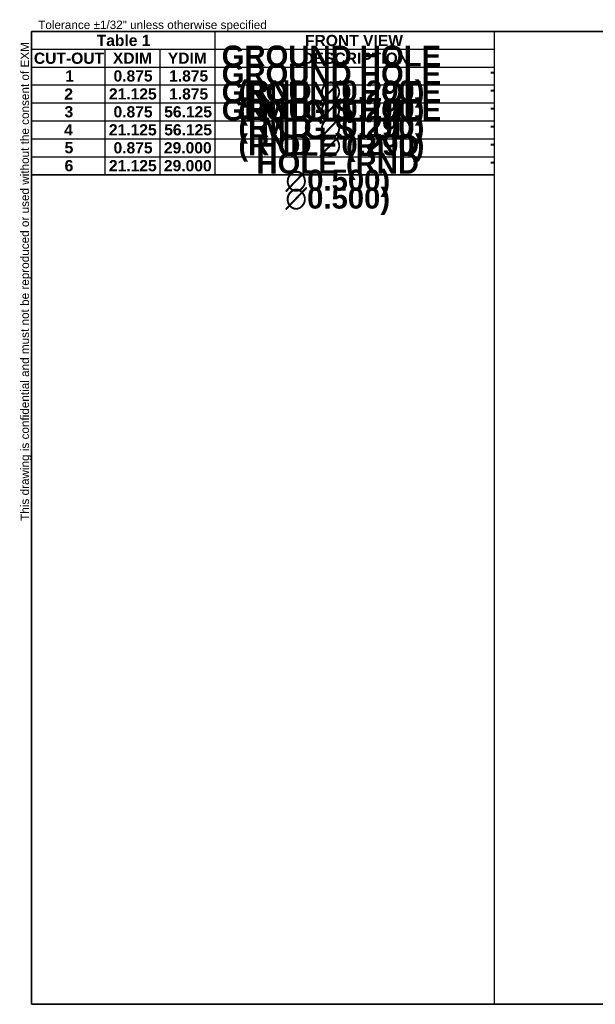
# Model space of a CAD drawing. Header units: inches. Extents: x 5 to 114, y 3 to 74.
# Tile 1 of 2: x 5 to 46, y 3 to 74. Entities that reach past the tile are written whole.
import ezdxf

# ---------------------------------------------------------------- set-up
doc = ezdxf.new("R2010")
doc.units = ezdxf.units.IN
doc.header["$LTSCALE"] = 12.5
doc.header["$MEASUREMENT"] = 0
doc.layers.get('0').update_dxf_attribs({"lineweight": 25})
doc.layers.add('Sketch Geometry(ANSI)', color=7, linetype='Continuous', lineweight=25)
doc.layers.add('Symbols(ANSI)', color=7, linetype='Continuous', lineweight=25)
doc.styles.add('Current-ANSI', font='arial.ttf')
doc.styles.add('Dimension-ANSI', font='arialbd.ttf')

# ---------------------------------------------------------------- blocks, each defined once
blk = doc.blocks.new('Hole Table1')
at = {"layer": 'Symbols(ANSI)'}
for p, q in [((0.438, 9.156), (0.438, 10.692)), ((0.438, 10.692), (5.407, 10.692)), ((5.407, 10.692), (5.407, 9.156)), ((0.438, 10.501), (1.225, 10.501)), ((1.225, 10.501), (1.225, 10.311)), ((1.225, 10.501), (1.816, 10.501)), ((1.225, 10.501), (1.225, 10.311)), ((1.816, 10.501), (1.816, 10.311)), ((1.816, 10.501), (2.406, 10.501)), ((1.816, 10.501), (1.816, 10.311)), ((2.406, 10.501), (2.406, 10.311)), ((2.406, 10.501), (5.407, 10.501)), ((2.406, 10.501), (2.406, 10.311)), ((0.438, 10.311), (1.225, 10.311)), ((0.438, 10.311), (1.225, 10.311)), ((1.225, 10.311), (1.816, 10.311)), ((1.225, 10.311), (1.225, 10.119)), ((1.225, 10.311), (1.816, 10.311)), ((1.225, 10.311), (1.225, 10.119)), ((1.816, 10.311), (2.406, 10.311)), ((1.816, 10.311), (1.816, 10.119)), ((1.816, 10.311), (2.406, 10.311)), ((1.816, 10.311), (1.816, 10.119)), ((2.406, 10.311), (5.407, 10.311)), ((2.406, 10.311), (2.406, 10.119)), ((2.406, 10.311), (5.407, 10.311)), ((2.406, 10.311), (2.406, 10.119)), ((0.438, 10.119), (1.225, 10.119)), ((0.438, 10.119), (1.225, 10.119)), ((1.225, 10.119), (1.816, 10.119)), ((1.225, 10.119), (1.225, 9.926)), ((1.225, 10.119), (1.816, 10.119)), ((1.225, 10.119), (1.225, 9.926)), ((1.816, 10.119), (2.406, 10.119)), ((1.816, 10.119), (1.816, 9.926)), ((1.816, 10.119), (2.406, 10.119)), ((1.816, 10.119), (1.816, 9.926)), ((2.406, 10.119), (5.407, 10.119)), ((2.406, 10.119), (2.406, 9.926)), ((2.406, 10.119), (5.407, 10.119)), ((2.406, 10.119), (2.406, 9.926)), ((0.438, 9.926), (1.225, 9.926)), ((0.438, 9.926), (1.225, 9.926)), ((1.225, 9.926), (1.816, 9.926)), ((1.225, 9.926), (1.225, 9.733)), ((1.225, 9.926), (1.816, 9.926)), ((1.225, 9.926), (1.225, 9.733)), ((1.816, 9.926), (2.406, 9.926)), ((1.816, 9.926), (1.816, 9.733)), ((1.816, 9.926), (2.406, 9.926)), ((1.816, 9.926), (1.816, 9.733)), ((2.406, 9.926), (5.407, 9.926)), ((2.406, 9.926), (2.406, 9.733)), ((2.406, 9.926), (5.407, 9.926)), ((2.406, 9.926), (2.406, 9.733)), ((0.438, 9.733), (1.225, 9.733)), ((0.438, 9.733), (1.225, 9.733)), ((1.225, 9.733), (1.816, 9.733)), ((1.225, 9.733), (1.225, 9.541)), ((1.225, 9.733), (1.816, 9.733)), ((1.225, 9.733), (1.225, 9.541)), ((1.816, 9.733), (2.406, 9.733)), ((1.816, 9.733), (1.816, 9.541)), ((1.816, 9.733), (2.406, 9.733)), ((1.816, 9.733), (1.816, 9.541)), ((2.406, 9.733), (5.407, 9.733)), ((2.406, 9.733), (2.406, 9.541)), ((2.406, 9.733), (5.407, 9.733)), ((2.406, 9.733), (2.406, 9.541)), ((0.438, 9.541), (1.225, 9.541)), ((0.438, 9.541), (1.225, 9.541)), ((1.225, 9.541), (1.816, 9.541)), ((1.225, 9.541), (1.225, 9.348)), ((1.225, 9.541), (1.816, 9.541)), ((1.225, 9.541), (1.225, 9.348)), ((1.816, 9.541), (2.406, 9.541)), ((1.816, 9.541), (1.816, 9.348)), ((1.816, 9.541), (2.406, 9.541)), ((1.816, 9.541), (1.816, 9.348)), ((2.406, 9.541), (5.407, 9.541)), ((2.406, 9.541), (2.406, 9.348)), ((2.406, 9.541), (5.407, 9.541)), ((2.406, 9.541), (2.406, 9.348)), ((0.438, 9.348), (1.225, 9.348)), ((0.438, 9.348), (1.225, 9.348)), ((1.225, 9.348), (1.816, 9.348)), ((1.225, 9.348), (1.225, 9.156)), ((1.225, 9.348), (1.816, 9.348)), ((1.225, 9.348), (1.225, 9.156)), ((1.816, 9.348), (2.406, 9.348)), ((1.816, 9.348), (1.816, 9.156)), ((1.816, 9.348), (2.406, 9.348)), ((1.816, 9.348), (1.816, 9.156)), ((2.406, 9.348), (5.407, 9.348)), ((2.406, 9.348), (2.406, 9.156)), ((2.406, 9.348), (5.407, 9.348)), ((2.406, 9.348), (2.406, 9.156)), ((0.438, 9.156), (1.225, 9.156)), ((5.407, 9.156), (0.438, 9.156)), ((1.225, 9.156), (1.816, 9.156)), ((1.816, 9.156), (2.406, 9.156)), ((2.406, 9.156), (5.407, 9.156))]:
    blk.add_line(p, q, dxfattribs=at)
at = {"layer": 'Symbols(ANSI)', "color": 7, "char_height": 0.12, "attachment_point": 7, "line_spacing_factor": 0.25, "style": 'Dimension-ANSI'}
for s, insert in [('                                          FRONT VIEW', (1.418, 10.534)), ('CUT-OUT', (0.463, 10.344)), ('XDIM', (1.311, 10.346)), ('YDIM', (1.901, 10.346)), ('DESCRIPTION', (3.346, 10.344)), ('1', (0.799, 10.155)), ('0.875', (1.318, 10.154)), ('1.875', (1.915, 10.154)), ('-', (5.361, 10.204)), ('2', (0.79, 9.962)), ('21.125', (1.269, 9.961)), ('1.875', (1.915, 9.961)), ('-', (5.361, 10.011)), ('3', (0.792, 9.769)), ('0.875', (1.318, 9.769)), ('56.125', (1.863, 9.769)), ('-', (5.361, 9.818)), ('4', (0.788, 9.577)), ('21.125', (1.269, 9.576)), ('56.125', (1.863, 9.576)), ('-', (5.361, 9.626)), ('5', (0.793, 9.384)), ('0.875', (1.318, 9.383)), ('29.000', (1.859, 9.383)), ('-', (5.361, 9.433)), ('6', (0.793, 9.191)), ('21.125', (1.269, 9.191)), ('29.000', (1.859, 9.191)), ('-', (5.361, 9.24))]:
    blk.add_mtext(s, dxfattribs=dict(at, insert=insert))
blk = doc.blocks.new('Hole Table2')
at = {"layer": 'Symbols(ANSI)'}
for p, q in [((0.437, 9.156), (0.437, 10.692)), ((0.437, 10.692), (2.406, 10.692)), ((2.406, 10.692), (2.406, 9.156)), ((0.437, 10.501), (1.225, 10.501)), ((1.225, 10.501), (1.225, 10.311)), ((1.225, 10.501), (1.815, 10.501)), ((1.225, 10.501), (1.225, 10.311)), ((1.815, 10.501), (1.815, 10.311)), ((1.815, 10.501), (2.406, 10.501)), ((1.815, 10.501), (1.815, 10.311)), ((0.437, 10.311), (1.225, 10.311)), ((0.437, 10.311), (1.225, 10.311)), ((1.225, 10.311), (1.815, 10.311)), ((1.225, 10.311), (1.225, 10.119)), ((1.225, 10.311), (1.815, 10.311)), ((1.225, 10.311), (1.225, 10.119)), ((1.815, 10.311), (2.406, 10.311)), ((1.815, 10.311), (1.815, 10.119)), ((1.815, 10.311), (2.406, 10.311)), ((1.815, 10.311), (1.815, 10.119)), ((0.437, 10.119), (1.225, 10.119)), ((0.437, 10.119), (1.225, 10.119)), ((1.225, 10.119), (1.815, 10.119)), ((1.225, 10.119), (1.225, 9.926)), ((1.225, 10.119), (1.815, 10.119)), ((1.225, 10.119), (1.225, 9.926)), ((1.815, 10.119), (2.406, 10.119)), ((1.815, 10.119), (1.815, 9.926)), ((1.815, 10.119), (2.406, 10.119)), ((1.815, 10.119), (1.815, 9.926)), ((0.437, 9.926), (1.225, 9.926)), ((0.437, 9.926), (1.225, 9.926)), ((1.225, 9.926), (1.815, 9.926)), ((1.225, 9.926), (1.225, 9.733)), ((1.225, 9.926), (1.815, 9.926)), ((1.225, 9.926), (1.225, 9.733)), ((1.815, 9.926), (2.406, 9.926)), ((1.815, 9.926), (1.815, 9.733)), ((1.815, 9.926), (2.406, 9.926)), ((1.815, 9.926), (1.815, 9.733)), ((0.437, 9.733), (1.225, 9.733)), ((0.437, 9.733), (1.225, 9.733)), ((1.225, 9.733), (1.815, 9.733)), ((1.225, 9.733), (1.225, 9.541)), ((1.225, 9.733), (1.815, 9.733)), ((1.225, 9.733), (1.225, 9.541)), ((1.815, 9.733), (2.406, 9.733)), ((1.815, 9.733), (1.815, 9.541)), ((1.815, 9.733), (2.406, 9.733)), ((1.815, 9.733), (1.815, 9.541)), ((0.437, 9.541), (1.225, 9.541)), ((0.437, 9.541), (1.225, 9.541)), ((1.225, 9.541), (1.815, 9.541)), ((1.225, 9.541), (1.225, 9.348)), ((1.225, 9.541), (1.815, 9.541)), ((1.225, 9.541), (1.225, 9.348)), ((1.815, 9.541), (2.406, 9.541)), ((1.815, 9.541), (1.815, 9.348)), ((1.815, 9.541), (2.406, 9.541)), ((1.815, 9.541), (1.815, 9.348)), ((0.437, 9.348), (1.225, 9.348)), ((0.437, 9.348), (1.225, 9.348)), ((1.225, 9.348), (1.815, 9.348)), ((1.225, 9.348), (1.225, 9.156)), ((1.225, 9.348), (1.815, 9.348)), ((1.225, 9.348), (1.225, 9.156)), ((1.815, 9.348), (2.406, 9.348)), ((1.815, 9.348), (1.815, 9.156)), ((1.815, 9.348), (2.406, 9.348)), ((1.815, 9.348), (1.815, 9.156)), ((0.437, 9.156), (1.225, 9.156)), ((2.406, 9.156), (0.437, 9.156)), ((1.225, 9.156), (1.815, 9.156)), ((1.815, 9.156), (2.406, 9.156))]:
    blk.add_line(p, q, dxfattribs=at)
at = {"layer": 'Symbols(ANSI)', "color": 7, "char_height": 0.12, "attachment_point": 7, "line_spacing_factor": 0.25, "style": 'Dimension-ANSI'}
for s, insert in [('Table 1', (1.137, 10.535)), ('CUT-OUT', (0.462, 10.344)), ('XDIM', (1.311, 10.346)), ('YDIM', (1.901, 10.346)), ('1', (0.799, 10.155)), ('0.875', (1.318, 10.154)), ('1.875', (1.915, 10.154)), ('2', (0.789, 9.962)), ('21.125', (1.268, 9.961)), ('1.875', (1.915, 9.961)), ('3', (0.791, 9.769)), ('0.875', (1.318, 9.769)), ('56.125', (1.862, 9.769)), ('4', (0.788, 9.577)), ('21.125', (1.268, 9.576)), ('56.125', (1.862, 9.576)), ('5', (0.792, 9.384)), ('0.875', (1.318, 9.383)), ('29.000', (1.859, 9.383)), ('6', (0.792, 9.191)), ('21.125', (1.268, 9.191)), ('29.000', (1.859, 9.191))]:
    blk.add_mtext(s, dxfattribs=dict(at, insert=insert))
blk = doc.blocks.new('Borders EXM - B (Inch) - B')
at = {"layer": 'Sketch Geometry(ANSI)', "linetype": 'Continuous', "lineweight": 35}
for p, q in [((16.438, 10.692), (0.437, 10.692)), ((0.437, 10.692), (0.437, 0.255)), ((0.437, 0.255), (16.438, 0.255))]:
    blk.add_line(p, q, dxfattribs=at)
at = {"layer": 'Sketch Geometry(ANSI)'}
blk.add_line((5.407, 10.692), (5.407, 0.255), dxfattribs=at)
at = {"layer": 'Symbols(ANSI)', "color": 7, "insert": (0.509, 10.692), "char_height": 0.09, "attachment_point": 7, "style": 'Current-ANSI'}
blk.add_mtext('Tolerance ±1/32" unless otherwise specified', dxfattribs=at)
at = {"layer": 'Symbols(ANSI)', "color": 7, "insert": (0.437, 5.442), "char_height": 0.09, "attachment_point": 7, "rotation": 90, "style": 'Current-ANSI'}
blk.add_mtext('This drawing is confidential and must not be reproduced or used without the consent of EXM', dxfattribs=at)
at = {"layer": 'Symbols(ANSI)', "color": 7, "style": 'Current-ANSI'}
blk.add_attdef('FILENAME_AND_PATH_001', (6.649, 10.718), '', height=0.09, dxfattribs=at)

msp = doc.modelspace()

# ---------------------------------------------------------------- block references
at = {"xscale": 6.666666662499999, "yscale": 6.666666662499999, "zscale": 6.666666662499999}
msp.add_blockref('Borders EXM - B (Inch) - B', (2.5521, 1.4848), dxfattribs=at)
at = {"layer": 'Symbols(ANSI)', "xscale": 6.666666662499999, "yscale": 6.666666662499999, "zscale": 6.666666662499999}
for name in ['Hole Table2', 'Hole Table1']:
    msp.add_blockref(name, (2.5521, 1.4848), dxfattribs=at)

# ---------------------------------------------------------------- texts
at = {"layer": 'Symbols(ANSI)', "color": 7, "char_height": 0.8, "attachment_point": 5, "style": 'Dimension-ANSI'}
for s, insert, width in [('{\\fArial|b1|i0;\\H1.5000;GROUND HOLE (RND \\fAIGDT|b0|i0;\\H1.5000;n\\fArial|b1|i0;\\H1.5000;0.290)}', (26.9385, 69.5383), 15.858595), ('{\\fArial|b1|i0;\\H1.5000;GROUND HOLE (RND \\fAIGDT|b0|i0;\\H1.5000;n\\fArial|b1|i0;\\H1.5000;0.290)}', (26.9356, 68.246), 15.858595), ('{\\fArial|b1|i0;\\H1.5000;GROUND HOLE (RND \\fAIGDT|b0|i0;\\H1.5000;n\\fArial|b1|i0;\\H1.5000;0.290)}', (26.9376, 66.9601), 15.858595), ('{\\fArial|b1|i0;\\H1.5000;GROUND HOLE (RND \\fAIGDT|b0|i0;\\H1.5000;n\\fArial|b1|i0;\\H1.5000;0.290)}', (26.9396, 65.6864), 15.858595), ('{\\fArial|b1|i0;\\H1.5000;MTG STUD HOLE (RND \\fAIGDT|b0|i0;\\H1.5000;n\\fArial|b1|i0;\\H1.5000;0.500)}', (27.3965, 64.4079), 16.727497), ('{\\fArial|b1|i0;\\H1.5000;MTG STUD HOLE (RND \\fAIGDT|b0|i0;\\H1.5000;n\\fArial|b1|i0;\\H1.5000;0.500)}', (27.3911, 63.123), 16.727497)]:
    msp.add_mtext(s, dxfattribs=dict(at, insert=insert, width=width))

doc.saveas('drawing.dxf')
